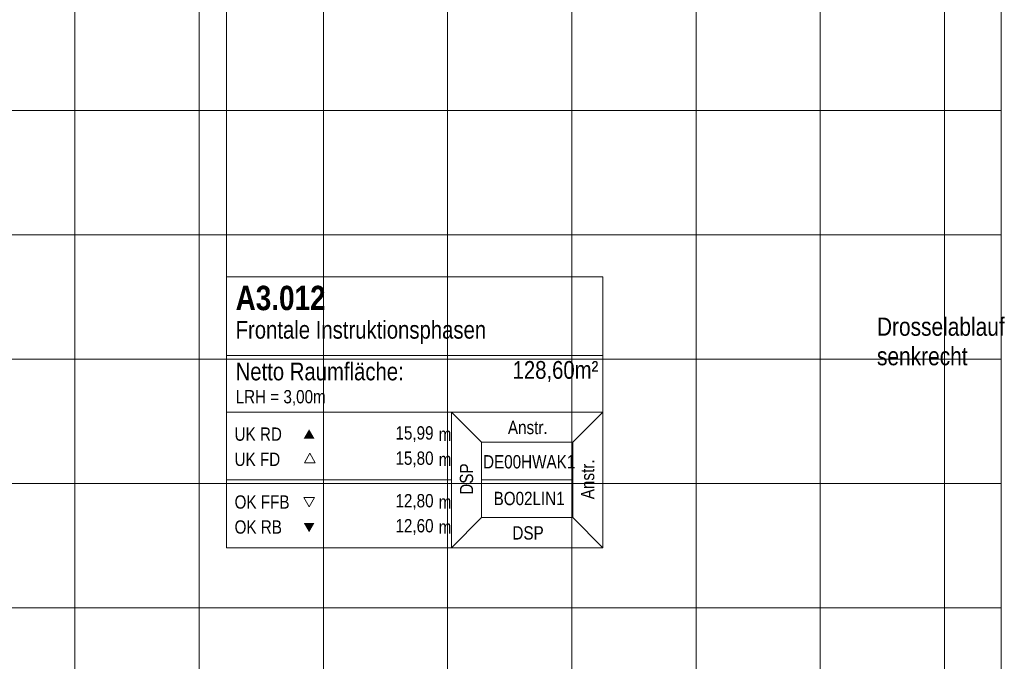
# Model space of a CAD drawing. Extents: x -620 to 300, y 62 to 1112.
# Tile 19 of 53: x -233 to -138, y 283 to 345. Entities that reach past the tile are written whole.
import ezdxf

# ---------------------------------------------------------------- set-up
doc = ezdxf.new("R2010")
doc.units = 0
doc.layers.get('0').update_dxf_attribs({"lineweight": 13})
doc.layers.add('60- 61 allgemeine Ausstattung- 4 Terrassen', color=7, linetype='Continuous', lineweight=9)
for name, color, linetype, lineweight, true_color in [('70 -72 Beschriftung- 1 Beschriftung allgemein', 7, 'Continuous', 9, 0xff6633), ('70 -75 Raumstempel- 1 Raumstempel', 1, 'Continuous', 50, 0xff0000), ('70 -75 Raumstempel-2 Verweislinie', 3, 'Continuous', 9, 0x00ff00)]:
    doc.layers.add(name, color=color, linetype=linetype, lineweight=lineweight, true_color=true_color)
doc.styles.get("Standard").update_dxf_attribs({"font": 'ARIALN.TTF'})

# ---------------------------------------------------------------- blocks, each defined once
blk = doc.blocks.new('Referenz-A06GA1UT8I')
at = {"layer": '60- 61 allgemeine Ausstattung- 4 Terrassen', "color": 0, "lineweight": -2}
for p, q in [((-227.639, 214.053), (-227.639, 372.513)), ((-215.639, 214.053), (-215.639, 372.513)), ((-203.639, 214.053), (-203.639, 372.513)), ((-191.639, 214.053), (-191.639, 372.513)), ((-179.639, 214.053), (-179.639, 372.513)), ((-167.639, 214.053), (-167.639, 372.513)), ((-155.639, 214.053), (-155.639, 372.513)), ((-143.639, 214.053), (-143.639, 372.513)), ((-138.159, 214.053), (-138.159, 372.513)), ((-275.639, 335.853), (-138.159, 335.853)), ((-275.639, 323.853), (-138.159, 323.853)), ((-275.639, 311.853), (-138.159, 311.853)), ((-275.639, 299.853), (-138.159, 299.853)), ((-275.639, 287.853), (-138.159, 287.853))]:
    blk.add_line(p, q, dxfattribs=at)
at = {"layer": '70 -75 Raumstempel- 1 Raumstempel', "color": 0, "lineweight": -2}
for p, q in [((-212.985, 319.795), (-212.985, 293.656)), ((-176.661, 319.795), (-212.985, 319.795)), ((-176.661, 293.656), (-176.661, 319.795)), ((-176.661, 312.2), (-212.985, 312.2)), ((-212.985, 306.726), (-191.256, 306.726)), ((-188.373, 303.828), (-191.256, 306.726)), ((-176.661, 306.726), (-191.256, 306.726)), ((-191.256, 306.726), (-191.256, 293.656)), ((-179.545, 303.828), (-176.661, 306.726)), ((-188.373, 296.553), (-188.373, 303.828)), ((-188.373, 303.828), (-179.545, 303.828)), ((-179.545, 296.553), (-179.545, 303.828)), ((-204.948, 302.765), (-205.471, 301.859)), ((-204.425, 301.859), (-204.948, 302.765)), ((-205.471, 301.859), (-204.425, 301.859)), ((-212.985, 300.191), (-191.256, 300.191)), ((-179.545, 300.191), (-188.373, 300.191)), ((-205.019, 297.586), (-205.543, 298.492)), ((-205.543, 298.492), (-204.496, 298.492)), ((-204.496, 298.492), (-205.019, 297.586)), ((-188.373, 296.553), (-191.256, 293.656)), ((-188.373, 296.553), (-179.545, 296.553)), ((-179.545, 296.553), (-176.661, 293.656)), ((-176.661, 293.656), (-212.985, 293.656))]:
    blk.add_line(p, q, dxfattribs=at)
for points in [[(-204.496, 304.181), (-205.019, 305.087), (-205.543, 304.181)], [(-204.496, 296.05), (-205.019, 295.144), (-205.543, 296.05)]]:
    blk.add_solid(points, dxfattribs=at)
at = {"layer": '70 -75 Raumstempel-2 Verweislinie', "color": 0, "linetype": 'Continuous', "lineweight": -2, "ltscale": 0.13}
blk.add_line((-212.985, 455.656), (-212.985, 319.795), dxfattribs=at)
at = {"layer": '70 -72 Beschriftung- 1 Beschriftung allgemein', "color": 0, "linetype": 'Continuous', "lineweight": -2, "ltscale": 0.13, "char_height": 1.76205, "attachment_point": 1}
for s, insert in [('{\\fArial Narrow;Drosselablauf}', (-150.169, 315.873)), ('{\\fArial Narrow;senkrecht}', (-150.169, 313.025))]:
    blk.add_mtext(s, dxfattribs=dict(at, insert=insert))
at = {"layer": '70 -75 Raumstempel- 1 Raumstempel', "color": 0, "linetype": 'Continuous', "lineweight": -2, "ltscale": 0.13, "attachment_point": 1}
for s, insert, char_height, rotation in [('{\\fArial Narrow|b1|i0;A3.012}', (-212.118, 318.938), 2.3536, 0), ('{\\fArial Narrow;Frontale Instruktionsphasen}', (-212.118, 315.545), 1.71171, 0), ('{\\fArial Narrow;128,60m²}', (-185.364, 311.671), 1.71171, 0), ('{\\fArial Narrow;Netto Raumfläche:}', (-212.118, 311.521), 1.71171, 0), ('{\\fArial Narrow;LRH = 3,00m}', (-212.118, 308.872), 1.28378, 0), ('{\\fArial Narrow;15,99}', (-196.68, 305.375), 1.28378, 0), ('{\\fArial Narrow;Anstr.}', (-185.817, 305.903), 1.28378, 0), ('{\\fArial Narrow;UK RD}', (-212.22, 305.26), 1.28378, 0), ('{\\fArial Narrow;m}', (-192.5, 305.25), 1.28378, 0), ('{\\fArial Narrow;UK FD}', (-212.22, 302.827), 1.28378, 0), ('{\\fArial Narrow;15,80}', (-196.678, 302.941), 1.28378, 0), ('{\\fArial Narrow;m}', (-192.5, 302.816), 1.28378, 0), ('{\\fArial Narrow;DE00HWAK1}', (-188.217, 302.591), 1.28378, 0), ('{\\fArial Narrow;Anstr.}', (-178.757, 298.332), 1.28378, 90), ('{\\fArial Narrow;DSP}', (-190.459, 298.768), 1.28378, 90), ('{\\fArial Narrow;OK FFB}', (-212.22, 298.707), 1.28378, 0), ('{\\fArial Narrow;12,80}', (-196.678, 298.832), 1.28378, 0), ('{\\fArial Narrow;BO02LIN1}', (-187.2, 299.048), 1.28378, 0), ('{\\fArial Narrow;m}', (-192.5, 298.707), 1.28378, 0), ('{\\fArial Narrow;OK RB}', (-212.22, 296.293), 1.28378, 0), ('{\\fArial Narrow;12,60}', (-196.678, 296.418), 1.28378, 0), ('{\\fArial Narrow;m}', (-192.5, 296.293), 1.28378, 0), ('{\\fArial Narrow;DSP}', (-185.381, 295.724), 1.28378, 0)]:
    blk.add_mtext(s, dxfattribs=dict(at, insert=insert, char_height=char_height, rotation=rotation))

msp = doc.modelspace()

# ---------------------------------------------------------------- block references
at = {"color": 8, "lineweight": 13, "ltscale": 0.13, "true_color": 0x808080}
msp.add_blockref('Referenz-A06GA1UT8I', (0, 0), dxfattribs=at)

doc.saveas('drawing.dxf')
